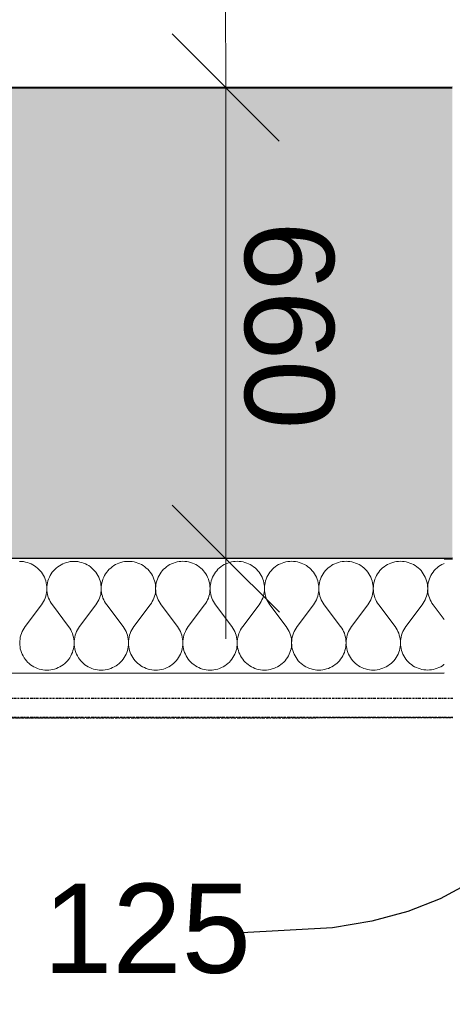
# Model space of a CAD drawing. Header units: millimetres. Extents: x -28017 to 3863, y -4271 to 20239.
# Tile 64 of 105: x -10667 to -10061, y -273 to 1106. Entities that reach past the tile are written whole.
import ezdxf

# ---------------------------------------------------------------- set-up
doc = ezdxf.new("R2010")
doc.units = ezdxf.units.MM
doc.header["$MEASUREMENT"] = 0
doc.linetypes.add('Wipeout_Contour', pattern=[1000, 0, -1000])
doc.linetypes.add('Čerchovaná M', pattern=[4.5, 2.5, -0.85, 0.3, -0.85])
for name, color, linetype in [('5._POHLED ZÁPADNÍ_2_Anotace - SP', 7, 'Continuous'), ('5._POHLED ZÁPADNÍ_2_Konstrukce - nenosné', 7, 'Continuous'), ('5._POHLED ZÁPADNÍ_2_Konstrukce - nosné', 7, 'Continuous'), ('5._POHLED ZÁPADNÍ_2_Kóty - SP', 7, 'Continuous'), ('5._POHLED ZÁPADNÍ_2_Nové_Anotace - SP', 7, 'Continuous'), ('5._POHLED ZÁPADNÍ_2_Nové_Konstrukce - nosné', 7, 'Continuous'), ('5._POHLED ZÁPADNÍ_2_Nové_Výplně – Řezové', 7, 'Continuous'), ('5._POHLED ZÁPADNÍ_2_Výplně – Řezové', 7, 'Continuous')]:
    doc.layers.add(name, color=color, linetype=linetype)
doc.styles.add('GENEROVANÝ_STYL_1', font='txt')
doc.styles.add('GENEROVANÝ_STYL_2', font='txt')

# ---------------------------------------------------------------- blocks, each defined once
blk = doc.blocks.new('*X5', base_point=(-28336.2, -5790.3))
at = {"layer": '5._POHLED ZÁPADNÍ_2_Nové_Výplně – Řezové', "color": 21, "linetype": 'Continuous', "lineweight": 20, "true_color": 0xffaaaa}
for p, q in [((-10664.1, 347.4), (-10666.8, 347.5)), ((-10661.3, 347.1), (-10664.1, 347.4)), ((-10658.7, 346.6), (-10661.3, 347.1)), ((-10656, 345.9), (-10658.7, 346.6)), ((-10653.5, 345.1), (-10656, 345.9)), ((-10650.9, 344), (-10653.5, 345.1)), ((-10603.9, 345.1), (-10606.4, 344.1)), ((-10601.3, 346), (-10603.9, 345.1)), ((-10598.7, 346.6), (-10601.3, 346)), ((-10596, 347.1), (-10598.7, 346.6)), ((-10593.3, 347.4), (-10596, 347.1)), ((-10590.6, 347.5), (-10593.3, 347.4)), ((-10587.9, 347.4), (-10590.6, 347.5)), ((-10585.2, 347.1), (-10587.9, 347.4)), ((-10582.5, 346.6), (-10585.2, 347.1)), ((-10579.8, 346), (-10582.5, 346.6)), ((-10577.3, 345.1), (-10579.8, 346)), ((-10574.7, 344.1), (-10577.3, 345.1)), ((-10527.7, 345.1), (-10530.2, 344.1)), ((-10525.1, 346), (-10527.7, 345.1)), ((-10522.5, 346.7), (-10525.1, 346)), ((-10519.8, 347.1), (-10522.5, 346.7)), ((-10517.1, 347.4), (-10519.8, 347.1)), ((-10514.4, 347.5), (-10517.1, 347.4)), ((-10511.7, 347.4), (-10514.4, 347.5)), ((-10509, 347.1), (-10511.7, 347.4)), ((-10506.3, 346.7), (-10509, 347.1)), ((-10503.7, 346), (-10506.3, 346.7)), ((-10501.1, 345.1), (-10503.7, 346)), ((-10498.6, 344.1), (-10501.1, 345.1)), ((-10451.5, 345.1), (-10454, 344.1)), ((-10448.9, 346), (-10451.5, 345.1)), ((-10446.3, 346.7), (-10448.9, 346)), ((-10443.6, 347.2), (-10446.3, 346.7)), ((-10440.9, 347.5), (-10443.6, 347.2)), ((-10438.2, 347.6), (-10440.9, 347.5)), ((-10435.5, 347.5), (-10438.2, 347.6)), ((-10432.8, 347.2), (-10435.5, 347.5)), ((-10430.1, 346.7), (-10432.8, 347.2)), ((-10427.5, 346), (-10430.1, 346.7)), ((-10424.9, 345.2), (-10427.5, 346)), ((-10422.4, 344.1), (-10424.9, 345.2)), ((-10375.3, 345.2), (-10377.8, 344.1)), ((-10372.7, 346), (-10375.3, 345.2)), ((-10370.1, 346.7), (-10372.7, 346)), ((-10367.4, 347.2), (-10370.1, 346.7)), ((-10364.7, 347.5), (-10367.4, 347.2)), ((-10362, 347.6), (-10364.7, 347.5)), ((-10359.3, 347.5), (-10362, 347.6)), ((-10356.6, 347.2), (-10359.3, 347.5)), ((-10353.9, 346.7), (-10356.6, 347.2)), ((-10351.3, 346), (-10353.9, 346.7)), ((-10348.7, 345.2), (-10351.3, 346)), ((-10346.2, 344.1), (-10348.7, 345.2)), ((-10299.1, 345.2), (-10301.6, 344.1)), ((-10296.6, 346), (-10299.1, 345.2)), ((-10293.9, 346.7), (-10296.6, 346)), ((-10291.2, 347.2), (-10293.9, 346.7)), ((-10288.5, 347.5), (-10291.2, 347.2)), ((-10285.8, 347.6), (-10288.5, 347.5)), ((-10283.1, 347.5), (-10285.8, 347.6)), ((-10280.4, 347.2), (-10283.1, 347.5)), ((-10277.7, 346.7), (-10280.4, 347.2)), ((-10275.1, 346.1), (-10277.7, 346.7)), ((-10272.5, 345.2), (-10275.1, 346.1)), ((-10270, 344.2), (-10272.5, 345.2)), ((-10222.9, 345.2), (-10225.5, 344.2)), ((-10220.4, 346.1), (-10222.9, 345.2)), ((-10217.7, 346.7), (-10220.4, 346.1)), ((-10215.1, 347.2), (-10217.7, 346.7)), ((-10212.3, 347.5), (-10215.1, 347.2)), ((-10209.6, 347.6), (-10212.3, 347.5)), ((-10206.9, 347.5), (-10209.6, 347.6)), ((-10204.2, 347.2), (-10206.9, 347.5)), ((-10201.5, 346.7), (-10204.2, 347.2)), ((-10198.9, 346.1), (-10201.5, 346.7)), ((-10196.3, 345.2), (-10198.9, 346.1)), ((-10193.8, 344.2), (-10196.3, 345.2)), ((-10146.8, 345.2), (-10149.3, 344.2)), ((-10144.2, 346.1), (-10146.8, 345.2)), ((-10141.5, 346.8), (-10144.2, 346.1)), ((-10138.9, 347.3), (-10141.5, 346.8)), ((-10136.2, 347.5), (-10138.9, 347.3)), ((-10133.4, 347.6), (-10136.2, 347.5)), ((-10130.7, 347.5), (-10133.4, 347.6)), ((-10128, 347.3), (-10130.7, 347.5)), ((-10125.3, 346.8), (-10128, 347.3)), ((-10122.7, 346.1), (-10125.3, 346.8)), ((-10120.1, 345.2), (-10122.7, 346.1)), ((-10117.6, 344.2), (-10120.1, 345.2)), ((-10648.5, 342.8), (-10650.9, 344)), ((-10646.2, 341.4), (-10648.5, 342.8)), ((-10643.9, 339.9), (-10646.2, 341.4)), ((-10641.8, 338.2), (-10643.9, 339.9)), ((-10639.8, 336.3), (-10641.8, 338.2)), ((-10638, 334.3), (-10639.8, 336.3)), ((-10636.3, 332.2), (-10638, 334.3)), ((-10634.7, 330), (-10636.3, 332.2)), ((-10621.1, 332.2), (-10622.6, 330)), ((-10619.4, 334.3), (-10621.1, 332.2)), ((-10617.5, 336.3), (-10619.4, 334.3)), ((-10615.5, 338.2), (-10617.5, 336.3)), ((-10613.4, 339.9), (-10615.5, 338.2)), ((-10611.2, 341.4), (-10613.4, 339.9)), ((-10608.8, 342.8), (-10611.2, 341.4)), ((-10606.4, 344.1), (-10608.8, 342.8)), ((-10572.3, 342.8), (-10574.7, 344.1)), ((-10570, 341.5), (-10572.3, 342.8)), ((-10567.7, 339.9), (-10570, 341.5)), ((-10565.6, 338.2), (-10567.7, 339.9)), ((-10563.6, 336.3), (-10565.6, 338.2)), ((-10561.8, 334.4), (-10563.6, 336.3)), ((-10560.1, 332.2), (-10561.8, 334.4)), ((-10558.5, 330), (-10560.1, 332.2)), ((-10544.9, 332.2), (-10546.4, 330)), ((-10543.2, 334.4), (-10544.9, 332.2)), ((-10541.3, 336.4), (-10543.2, 334.4)), ((-10539.3, 338.2), (-10541.3, 336.4)), ((-10537.2, 339.9), (-10539.3, 338.2)), ((-10535, 341.5), (-10537.2, 339.9)), ((-10532.7, 342.9), (-10535, 341.5)), ((-10530.2, 344.1), (-10532.7, 342.9)), ((-10496.1, 342.9), (-10498.6, 344.1)), ((-10493.8, 341.5), (-10496.1, 342.9)), ((-10491.5, 339.9), (-10493.8, 341.5)), ((-10489.4, 338.2), (-10491.5, 339.9)), ((-10487.4, 336.4), (-10489.4, 338.2)), ((-10485.6, 334.4), (-10487.4, 336.4)), ((-10483.9, 332.3), (-10485.6, 334.4)), ((-10482.3, 330), (-10483.9, 332.3)), ((-10468.7, 332.3), (-10470.2, 330)), ((-10467, 334.4), (-10468.7, 332.3)), ((-10465.1, 336.4), (-10467, 334.4)), ((-10463.2, 338.2), (-10465.1, 336.4)), ((-10461, 339.9), (-10463.2, 338.2)), ((-10458.8, 341.5), (-10461, 339.9)), ((-10456.5, 342.9), (-10458.8, 341.5)), ((-10454, 344.1), (-10456.5, 342.9)), ((-10419.9, 342.9), (-10422.4, 344.1)), ((-10417.6, 341.5), (-10419.9, 342.9)), ((-10415.4, 340), (-10417.6, 341.5)), ((-10413.2, 338.2), (-10415.4, 340)), ((-10411.2, 336.4), (-10413.2, 338.2)), ((-10409.4, 334.4), (-10411.2, 336.4)), ((-10407.7, 332.3), (-10409.4, 334.4)), ((-10406.1, 330), (-10407.7, 332.3)), ((-10392.5, 332.3), (-10394.1, 330.1)), ((-10390.8, 334.4), (-10392.5, 332.3)), ((-10389, 336.4), (-10390.8, 334.4)), ((-10387, 338.3), (-10389, 336.4)), ((-10384.8, 340), (-10387, 338.3)), ((-10382.6, 341.5), (-10384.8, 340)), ((-10380.3, 342.9), (-10382.6, 341.5)), ((-10377.8, 344.1), (-10380.3, 342.9)), ((-10343.7, 342.9), (-10346.2, 344.1)), ((-10341.4, 341.5), (-10343.7, 342.9)), ((-10339.2, 340), (-10341.4, 341.5)), ((-10337, 338.3), (-10339.2, 340)), ((-10335.1, 336.4), (-10337, 338.3)), ((-10333.2, 334.4), (-10335.1, 336.4)), ((-10331.5, 332.3), (-10333.2, 334.4)), ((-10329.9, 330.1), (-10331.5, 332.3)), ((-10316.3, 332.3), (-10317.9, 330.1)), ((-10314.6, 334.4), (-10316.3, 332.3)), ((-10312.8, 336.4), (-10314.6, 334.4)), ((-10310.8, 338.3), (-10312.8, 336.4)), ((-10308.7, 340), (-10310.8, 338.3)), ((-10306.4, 341.5), (-10308.7, 340)), ((-10304.1, 342.9), (-10306.4, 341.5)), ((-10301.6, 344.1), (-10304.1, 342.9)), ((-10267.6, 342.9), (-10270, 344.2)), ((-10265.2, 341.6), (-10267.6, 342.9)), ((-10263, 340), (-10265.2, 341.6)), ((-10260.9, 338.3), (-10263, 340)), ((-10258.9, 336.4), (-10260.9, 338.3)), ((-10257, 334.4), (-10258.9, 336.4)), ((-10255.3, 332.3), (-10257, 334.4)), ((-10253.8, 330.1), (-10255.3, 332.3)), ((-10240.1, 332.3), (-10241.7, 330.1)), ((-10238.4, 334.5), (-10240.1, 332.3)), ((-10236.6, 336.4), (-10238.4, 334.5)), ((-10234.6, 338.3), (-10236.6, 336.4)), ((-10232.5, 340), (-10234.6, 338.3)), ((-10230.2, 341.6), (-10232.5, 340)), ((-10227.9, 342.9), (-10230.2, 341.6)), ((-10225.5, 344.2), (-10227.9, 342.9)), ((-10191.4, 343), (-10193.8, 344.2)), ((-10189, 341.6), (-10191.4, 343)), ((-10186.8, 340), (-10189, 341.6)), ((-10184.7, 338.3), (-10186.8, 340)), ((-10182.7, 336.5), (-10184.7, 338.3)), ((-10180.8, 334.5), (-10182.7, 336.5)), ((-10179.1, 332.4), (-10180.8, 334.5)), ((-10177.6, 330.1), (-10179.1, 332.4)), ((-10163.9, 332.4), (-10165.5, 330.1)), ((-10162.2, 334.5), (-10163.9, 332.4)), ((-10160.4, 336.5), (-10162.2, 334.5)), ((-10158.4, 338.3), (-10160.4, 336.5)), ((-10156.3, 340), (-10158.4, 338.3)), ((-10154, 341.6), (-10156.3, 340)), ((-10151.7, 343), (-10154, 341.6)), ((-10149.3, 344.2), (-10151.7, 343)), ((-10115.2, 343), (-10117.6, 344.2)), ((-10112.8, 341.6), (-10115.2, 343)), ((-10110.6, 340), (-10112.8, 341.6)), ((-10108.5, 338.3), (-10110.6, 340)), ((-10106.5, 336.5), (-10108.5, 338.3)), ((-10104.6, 334.5), (-10106.5, 336.5)), ((-10102.9, 332.4), (-10104.6, 334.5)), ((-10101.4, 330.1), (-10102.9, 332.4)), ((-10087.7, 332.4), (-10089.3, 330.1)), ((-10086, 334.5), (-10087.7, 332.4)), ((-10084.2, 336.5), (-10086, 334.5)), ((-10082.2, 338.3), (-10084.2, 336.5)), ((-10080.1, 340.1), (-10082.2, 338.3)), ((-10077.8, 341.6), (-10080.1, 340.1)), ((-10075.5, 343), (-10077.8, 341.6)), ((-10073.1, 344.2), (-10075.5, 343)), ((-10072.4, 344.5), (-10073.1, 344.2)), ((-10633.3, 327.6), (-10634.7, 330)), ((-10632.1, 325.2), (-10633.3, 327.6)), ((-10631.1, 322.7), (-10632.1, 325.2)), ((-10630.2, 320.1), (-10631.1, 322.7)), ((-10629.5, 317.5), (-10630.2, 320.1)), ((-10629, 314.8), (-10629.5, 317.5)), ((-10627.8, 317.5), (-10628.3, 314.8)), ((-10627.1, 320.1), (-10627.8, 317.5)), ((-10626.3, 322.7), (-10627.1, 320.1)), ((-10625.2, 325.2), (-10626.3, 322.7)), ((-10624, 327.6), (-10625.2, 325.2)), ((-10622.6, 330), (-10624, 327.6)), ((-10557.1, 327.7), (-10558.5, 330)), ((-10555.9, 325.2), (-10557.1, 327.7)), ((-10554.9, 322.7), (-10555.9, 325.2)), ((-10554, 320.1), (-10554.9, 322.7)), ((-10553.3, 317.5), (-10554, 320.1)), ((-10552.9, 314.8), (-10553.3, 317.5)), ((-10551.6, 317.5), (-10552.1, 314.8)), ((-10550.9, 320.1), (-10551.6, 317.5)), ((-10550.1, 322.7), (-10550.9, 320.1)), ((-10549, 325.2), (-10550.1, 322.7)), ((-10547.8, 327.7), (-10549, 325.2)), ((-10546.4, 330), (-10547.8, 327.7)), ((-10480.9, 327.7), (-10482.3, 330)), ((-10479.7, 325.3), (-10480.9, 327.7)), ((-10478.7, 322.7), (-10479.7, 325.3)), ((-10477.8, 320.2), (-10478.7, 322.7)), ((-10477.2, 317.5), (-10477.8, 320.2)), ((-10476.7, 314.8), (-10477.2, 317.5)), ((-10475.4, 317.5), (-10475.9, 314.8)), ((-10474.7, 320.2), (-10475.4, 317.5)), ((-10473.9, 322.7), (-10474.7, 320.2)), ((-10472.9, 325.3), (-10473.9, 322.7)), ((-10471.6, 327.7), (-10472.9, 325.3)), ((-10470.2, 330), (-10471.6, 327.7)), ((-10404.7, 327.7), (-10406.1, 330)), ((-10403.5, 325.3), (-10404.7, 327.7)), ((-10402.5, 322.8), (-10403.5, 325.3)), ((-10401.6, 320.2), (-10402.5, 322.8)), ((-10401, 317.5), (-10401.6, 320.2)), ((-10400.5, 314.9), (-10401, 317.5)), ((-10399.2, 317.5), (-10399.7, 314.9)), ((-10398.6, 320.2), (-10399.2, 317.5)), ((-10397.7, 322.8), (-10398.6, 320.2)), ((-10396.7, 325.3), (-10397.7, 322.8)), ((-10395.4, 327.7), (-10396.7, 325.3)), ((-10394.1, 330.1), (-10395.4, 327.7)), ((-10328.6, 327.7), (-10329.9, 330.1)), ((-10327.3, 325.3), (-10328.6, 327.7)), ((-10326.3, 322.8), (-10327.3, 325.3)), ((-10325.4, 320.2), (-10326.3, 322.8)), ((-10324.8, 317.6), (-10325.4, 320.2)), ((-10324.3, 314.9), (-10324.8, 317.6)), ((-10323, 317.6), (-10323.5, 314.9)), ((-10322.4, 320.2), (-10323, 317.6)), ((-10321.5, 322.8), (-10322.4, 320.2)), ((-10320.5, 325.3), (-10321.5, 322.8)), ((-10319.3, 327.7), (-10320.5, 325.3)), ((-10317.9, 330.1), (-10319.3, 327.7)), ((-10252.4, 327.8), (-10253.8, 330.1)), ((-10251.2, 325.3), (-10252.4, 327.8)), ((-10250.1, 322.8), (-10251.2, 325.3)), ((-10249.3, 320.2), (-10250.1, 322.8)), ((-10248.6, 317.6), (-10249.3, 320.2)), ((-10248.1, 314.9), (-10248.6, 317.6)), ((-10246.8, 317.6), (-10247.3, 314.9)), ((-10246.2, 320.2), (-10246.8, 317.6)), ((-10245.3, 322.8), (-10246.2, 320.2)), ((-10244.3, 325.3), (-10245.3, 322.8)), ((-10243.1, 327.8), (-10244.3, 325.3)), ((-10241.7, 330.1), (-10243.1, 327.8)), ((-10176.2, 327.8), (-10177.6, 330.1)), ((-10175, 325.3), (-10176.2, 327.8)), ((-10173.9, 322.8), (-10175, 325.3)), ((-10173.1, 320.2), (-10173.9, 322.8)), ((-10172.4, 317.6), (-10173.1, 320.2)), ((-10171.9, 314.9), (-10172.4, 317.6)), ((-10170.7, 317.6), (-10171.1, 314.9)), ((-10170, 320.2), (-10170.7, 317.6)), ((-10169.1, 322.8), (-10170, 320.2)), ((-10168.1, 325.3), (-10169.1, 322.8)), ((-10166.9, 327.8), (-10168.1, 325.3)), ((-10165.5, 330.1), (-10166.9, 327.8)), ((-10100, 327.8), (-10101.4, 330.1)), ((-10098.8, 325.4), (-10100, 327.8)), ((-10097.7, 322.9), (-10098.8, 325.4)), ((-10096.9, 320.3), (-10097.7, 322.9)), ((-10096.2, 317.6), (-10096.9, 320.3)), ((-10095.7, 315), (-10096.2, 317.6)), ((-10094.5, 317.6), (-10094.9, 315)), ((-10093.8, 320.3), (-10094.5, 317.6)), ((-10092.9, 322.9), (-10093.8, 320.3)), ((-10091.9, 325.4), (-10092.9, 322.9)), ((-10090.7, 327.8), (-10091.9, 325.4)), ((-10089.3, 330.1), (-10090.7, 327.8)), ((-10629.5, 301.3), (-10629.1, 304)), ((-10629.1, 304), (-10628.8, 306.7)), ((-10628.8, 312.1), (-10629, 314.8)), ((-10628.7, 309.4), (-10628.8, 312.1)), ((-10628.8, 306.7), (-10628.7, 309.4)), ((-10628.6, 312.1), (-10628.7, 309.4)), ((-10628.7, 309.4), (-10628.6, 306.7)), ((-10628.3, 314.8), (-10628.6, 312.1)), ((-10628.6, 306.7), (-10628.3, 304)), ((-10628.3, 304), (-10627.8, 301.3)), ((-10553.3, 301.3), (-10552.9, 304)), ((-10552.6, 312.1), (-10552.9, 314.8)), ((-10552.9, 304), (-10552.6, 306.7)), ((-10552.5, 309.4), (-10552.6, 312.1)), ((-10552.6, 306.7), (-10552.5, 309.4)), ((-10552.4, 312.1), (-10552.5, 309.4)), ((-10552.5, 309.4), (-10552.4, 306.7)), ((-10552.1, 314.8), (-10552.4, 312.1)), ((-10552.4, 306.7), (-10552.1, 304)), ((-10552.1, 304), (-10551.6, 301.3)), ((-10477.2, 301.3), (-10476.7, 304)), ((-10476.4, 312.1), (-10476.7, 314.8)), ((-10476.7, 304), (-10476.4, 306.7)), ((-10476.3, 309.4), (-10476.4, 312.1)), ((-10476.4, 306.7), (-10476.3, 309.4)), ((-10476.2, 312.1), (-10476.3, 309.4)), ((-10476.3, 309.4), (-10476.2, 306.7)), ((-10475.9, 314.8), (-10476.2, 312.1)), ((-10476.2, 306.7), (-10475.9, 304)), ((-10475.9, 304), (-10475.4, 301.3)), ((-10401, 301.3), (-10400.5, 304)), ((-10400.2, 312.2), (-10400.5, 314.9)), ((-10400.5, 304), (-10400.2, 306.7)), ((-10400.1, 309.4), (-10400.2, 312.2)), ((-10400.2, 306.7), (-10400.1, 309.4)), ((-10400, 312.2), (-10400.1, 309.4)), ((-10400.1, 309.4), (-10400, 306.7)), ((-10399.7, 314.9), (-10400, 312.2)), ((-10400, 306.7), (-10399.7, 304)), ((-10399.7, 304), (-10399.2, 301.3)), ((-10324.8, 301.4), (-10324.3, 304)), ((-10324, 312.2), (-10324.3, 314.9)), ((-10324.3, 304), (-10324, 306.7)), ((-10323.9, 309.5), (-10324, 312.2)), ((-10324, 306.7), (-10323.9, 309.5)), ((-10323.8, 312.2), (-10323.9, 309.5)), ((-10323.9, 309.5), (-10323.8, 306.7)), ((-10323.5, 314.9), (-10323.8, 312.2)), ((-10323.8, 306.7), (-10323.5, 304)), ((-10323.5, 304), (-10323, 301.4)), ((-10248.6, 301.4), (-10248.1, 304.1)), ((-10247.8, 312.2), (-10248.1, 314.9)), ((-10248.1, 304.1), (-10247.8, 306.8)), ((-10247.7, 309.5), (-10247.8, 312.2)), ((-10247.8, 306.8), (-10247.7, 309.5)), ((-10247.6, 312.2), (-10247.7, 309.5)), ((-10247.7, 309.5), (-10247.6, 306.8)), ((-10247.3, 314.9), (-10247.6, 312.2)), ((-10247.6, 306.8), (-10247.3, 304.1)), ((-10247.3, 304.1), (-10246.8, 301.4)), ((-10172.4, 301.4), (-10171.9, 304.1)), ((-10171.6, 312.2), (-10171.9, 314.9)), ((-10171.9, 304.1), (-10171.6, 306.8)), ((-10171.5, 309.5), (-10171.6, 312.2)), ((-10171.6, 306.8), (-10171.5, 309.5)), ((-10171.4, 312.2), (-10171.5, 309.5)), ((-10171.5, 309.5), (-10171.4, 306.8)), ((-10171.1, 314.9), (-10171.4, 312.2)), ((-10171.4, 306.8), (-10171.1, 304.1)), ((-10171.1, 304.1), (-10170.6, 301.4)), ((-10096.2, 301.4), (-10095.7, 304.1)), ((-10095.4, 312.3), (-10095.7, 315)), ((-10095.7, 304.1), (-10095.4, 306.8)), ((-10095.3, 309.5), (-10095.4, 312.3)), ((-10095.4, 306.8), (-10095.3, 309.5)), ((-10095.2, 312.3), (-10095.3, 309.5)), ((-10095.3, 309.5), (-10095.2, 306.8)), ((-10094.9, 315), (-10095.2, 312.3)), ((-10095.2, 306.8), (-10094.9, 304.1)), ((-10094.9, 304.1), (-10094.5, 301.4)), ((-10634.7, 288.8), (-10633.3, 291.1)), ((-10633.3, 291.1), (-10632.1, 293.5)), ((-10632.1, 293.5), (-10631.1, 296.1)), ((-10631.1, 296.1), (-10630.2, 298.6)), ((-10630.2, 298.6), (-10629.5, 301.3)), ((-10627.8, 301.3), (-10627.1, 298.6)), ((-10627.1, 298.6), (-10626.2, 296.1)), ((-10626.2, 296.1), (-10625.2, 293.5)), ((-10625.2, 293.5), (-10624, 291.1)), ((-10624, 291.1), (-10622.6, 288.8)), ((-10558.5, 288.8), (-10557.1, 291.1)), ((-10557.1, 291.1), (-10555.9, 293.6)), ((-10555.9, 293.6), (-10554.9, 296.1)), ((-10554.9, 296.1), (-10554, 298.7)), ((-10554, 298.7), (-10553.3, 301.3)), ((-10551.6, 301.3), (-10550.9, 298.7)), ((-10550.9, 298.7), (-10550.1, 296.1)), ((-10550.1, 296.1), (-10549, 293.6)), ((-10549, 293.6), (-10547.8, 291.1)), ((-10547.8, 291.1), (-10546.4, 288.8)), ((-10482.3, 288.8), (-10481, 291.2)), ((-10481, 291.2), (-10479.7, 293.6)), ((-10479.7, 293.6), (-10478.7, 296.1)), ((-10478.7, 296.1), (-10477.8, 298.7)), ((-10477.8, 298.7), (-10477.2, 301.3)), ((-10475.4, 301.3), (-10474.7, 298.7)), ((-10474.7, 298.7), (-10473.9, 296.1)), ((-10473.9, 296.1), (-10472.8, 293.6)), ((-10472.8, 293.6), (-10471.6, 291.2)), ((-10471.6, 291.2), (-10470.2, 288.8)), ((-10406.2, 288.8), (-10404.8, 291.2)), ((-10404.8, 291.2), (-10403.5, 293.6)), ((-10403.5, 293.6), (-10402.5, 296.1)), ((-10402.5, 296.1), (-10401.6, 298.7)), ((-10401.6, 298.7), (-10401, 301.3)), ((-10399.2, 301.3), (-10398.5, 298.7)), ((-10398.5, 298.7), (-10397.7, 296.1)), ((-10397.7, 296.1), (-10396.6, 293.6)), ((-10396.6, 293.6), (-10395.4, 291.2)), ((-10395.4, 291.2), (-10394, 288.8)), ((-10330, 288.9), (-10328.6, 291.2)), ((-10328.6, 291.2), (-10327.4, 293.6)), ((-10327.4, 293.6), (-10326.3, 296.1)), ((-10326.3, 296.1), (-10325.4, 298.7)), ((-10325.4, 298.7), (-10324.8, 301.4)), ((-10323, 301.4), (-10322.3, 298.7)), ((-10322.3, 298.7), (-10321.5, 296.1)), ((-10321.5, 296.1), (-10320.4, 293.6)), ((-10320.4, 293.6), (-10319.2, 291.2)), ((-10319.2, 291.2), (-10317.8, 288.9)), ((-10253.8, 288.9), (-10252.4, 291.2)), ((-10252.4, 291.2), (-10251.2, 293.7)), ((-10251.2, 293.7), (-10250.1, 296.2)), ((-10250.1, 296.2), (-10249.3, 298.8)), ((-10249.3, 298.8), (-10248.6, 301.4)), ((-10246.8, 301.4), (-10246.2, 298.8)), ((-10246.2, 298.8), (-10245.3, 296.2)), ((-10245.3, 296.2), (-10244.3, 293.7)), ((-10244.3, 293.7), (-10243, 291.2)), ((-10243, 291.2), (-10241.6, 288.9)), ((-10177.6, 288.9), (-10176.2, 291.2)), ((-10176.2, 291.2), (-10175, 293.7)), ((-10175, 293.7), (-10173.9, 296.2)), ((-10173.9, 296.2), (-10173.1, 298.8)), ((-10173.1, 298.8), (-10172.4, 301.4)), ((-10170.6, 301.4), (-10170, 298.8)), ((-10170, 298.8), (-10169.1, 296.2)), ((-10169.1, 296.2), (-10168.1, 293.7)), ((-10168.1, 293.7), (-10166.8, 291.3)), ((-10166.8, 291.3), (-10165.4, 288.9)), ((-10101.4, 288.9), (-10100, 291.3)), ((-10100, 291.3), (-10098.8, 293.7)), ((-10098.8, 293.7), (-10097.7, 296.2)), ((-10097.7, 296.2), (-10096.9, 298.8)), ((-10096.9, 298.8), (-10096.2, 301.4)), ((-10094.5, 301.4), (-10093.8, 298.8)), ((-10093.8, 298.8), (-10092.9, 296.2)), ((-10092.9, 296.2), (-10091.9, 293.7)), ((-10091.9, 293.7), (-10090.6, 291.3)), ((-10090.6, 291.3), (-10089.3, 288.9)), ((-10659.1, 256.1), (-10636.3, 286.5)), ((-10636.3, 286.5), (-10634.7, 288.8)), ((-10622.6, 288.8), (-10621, 286.5)), ((-10598.2, 256.1), (-10621, 286.5)), ((-10582.9, 256.1), (-10560.1, 286.6)), ((-10560.1, 286.6), (-10558.5, 288.8)), ((-10546.4, 288.8), (-10544.8, 286.6)), ((-10522, 256.1), (-10544.8, 286.6)), ((-10506.7, 256.1), (-10483.9, 286.6)), ((-10483.9, 286.6), (-10482.3, 288.8)), ((-10470.2, 288.8), (-10468.7, 286.6)), ((-10445.8, 256.1), (-10468.7, 286.6)), ((-10430.6, 256.1), (-10407.7, 286.6)), ((-10407.7, 286.6), (-10406.2, 288.8)), ((-10394, 288.8), (-10392.5, 286.6)), ((-10369.6, 256.1), (-10392.5, 286.6)), ((-10354.4, 256.1), (-10331.5, 286.6)), ((-10331.5, 286.6), (-10330, 288.9)), ((-10317.8, 288.9), (-10316.3, 286.6)), ((-10293.4, 256.2), (-10316.3, 286.6)), ((-10278.2, 256.2), (-10255.3, 286.7)), ((-10255.3, 286.7), (-10253.8, 288.9)), ((-10241.6, 288.9), (-10240.1, 286.7)), ((-10217.2, 256.2), (-10240.1, 286.7)), ((-10202, 256.2), (-10179.1, 286.7)), ((-10179.1, 286.7), (-10177.6, 288.9)), ((-10165.4, 288.9), (-10163.9, 286.7)), ((-10141, 256.2), (-10163.9, 286.7)), ((-10125.8, 256.2), (-10102.9, 286.7)), ((-10102.9, 286.7), (-10101.4, 288.9)), ((-10089.3, 288.9), (-10087.7, 286.7)), ((-10072.4, 266.3), (-10087.7, 286.7)), ((-10663.3, 249.1), (-10664.3, 246.5)), ((-10662.1, 251.5), (-10663.3, 249.1)), ((-10660.7, 253.8), (-10662.1, 251.5)), ((-10659.1, 256.1), (-10660.7, 253.8)), ((-10596.6, 253.8), (-10598.2, 256.1)), ((-10595.2, 251.5), (-10596.6, 253.8)), ((-10594, 249.1), (-10595.2, 251.5)), ((-10593, 246.6), (-10594, 249.1)), ((-10587.1, 249.1), (-10588.1, 246.6)), ((-10585.9, 251.5), (-10587.1, 249.1)), ((-10584.5, 253.8), (-10585.9, 251.5)), ((-10582.9, 256.1), (-10584.5, 253.8)), ((-10520.4, 253.9), (-10522, 256.1)), ((-10519, 251.5), (-10520.4, 253.9)), ((-10517.8, 249.1), (-10519, 251.5)), ((-10516.8, 246.6), (-10517.8, 249.1)), ((-10510.9, 249.1), (-10511.9, 246.6)), ((-10509.7, 251.5), (-10510.9, 249.1)), ((-10508.3, 253.9), (-10509.7, 251.5)), ((-10506.7, 256.1), (-10508.3, 253.9)), ((-10444.2, 253.9), (-10445.8, 256.1)), ((-10442.8, 251.5), (-10444.2, 253.9)), ((-10441.6, 249.1), (-10442.8, 251.5)), ((-10440.6, 246.6), (-10441.6, 249.1)), ((-10434.7, 249.1), (-10435.8, 246.6)), ((-10433.5, 251.6), (-10434.7, 249.1)), ((-10432.1, 253.9), (-10433.5, 251.6)), ((-10430.6, 256.1), (-10432.1, 253.9)), ((-10368, 253.9), (-10369.6, 256.1)), ((-10366.7, 251.6), (-10368, 253.9)), ((-10365.4, 249.1), (-10366.7, 251.6)), ((-10364.4, 246.6), (-10365.4, 249.1)), ((-10358.5, 249.1), (-10359.6, 246.6)), ((-10357.3, 251.6), (-10358.5, 249.1)), ((-10355.9, 253.9), (-10357.3, 251.6)), ((-10354.4, 256.1), (-10355.9, 253.9)), ((-10291.9, 253.9), (-10293.4, 256.2)), ((-10290.5, 251.6), (-10291.9, 253.9)), ((-10289.2, 249.2), (-10290.5, 251.6)), ((-10288.2, 246.7), (-10289.2, 249.2)), ((-10282.3, 249.2), (-10283.4, 246.7)), ((-10281.1, 251.6), (-10282.3, 249.2)), ((-10279.7, 253.9), (-10281.1, 251.6)), ((-10278.2, 256.2), (-10279.7, 253.9)), ((-10215.7, 254), (-10217.2, 256.2)), ((-10214.3, 251.6), (-10215.7, 254)), ((-10213.1, 249.2), (-10214.3, 251.6)), ((-10212, 246.7), (-10213.1, 249.2)), ((-10206.1, 249.2), (-10207.2, 246.7)), ((-10204.9, 251.6), (-10206.1, 249.2)), ((-10203.5, 254), (-10204.9, 251.6)), ((-10202, 256.2), (-10203.5, 254)), ((-10139.5, 254), (-10141, 256.2)), ((-10138.1, 251.6), (-10139.5, 254)), ((-10136.9, 249.2), (-10138.1, 251.6)), ((-10135.8, 246.7), (-10136.9, 249.2)), ((-10130, 249.2), (-10131, 246.7)), ((-10128.7, 251.6), (-10130, 249.2)), ((-10127.3, 254), (-10128.7, 251.6)), ((-10125.8, 256.2), (-10127.3, 254)), ((-10666.6, 235.9), (-10666.7, 233.2)), ((-10666.3, 238.6), (-10666.6, 235.9)), ((-10665.9, 241.3), (-10666.3, 238.6)), ((-10665.2, 244), (-10665.9, 241.3)), ((-10664.3, 246.5), (-10665.2, 244)), ((-10592.1, 244), (-10593, 246.6)), ((-10591.4, 241.3), (-10592.1, 244)), ((-10590.9, 238.7), (-10591.4, 241.3)), ((-10590.6, 236), (-10590.9, 238.7)), ((-10590.5, 233.2), (-10590.6, 236)), ((-10590.4, 236), (-10590.5, 233.2)), ((-10590.2, 238.7), (-10590.4, 236)), ((-10589.7, 241.3), (-10590.2, 238.7)), ((-10589, 244), (-10589.7, 241.3)), ((-10588.1, 246.6), (-10589, 244)), ((-10515.9, 244), (-10516.8, 246.6)), ((-10515.2, 241.4), (-10515.9, 244)), ((-10514.7, 238.7), (-10515.2, 241.4)), ((-10514.5, 236), (-10514.7, 238.7)), ((-10514.4, 233.3), (-10514.5, 236)), ((-10514.3, 236), (-10514.4, 233.3)), ((-10514, 238.7), (-10514.3, 236)), ((-10513.5, 241.4), (-10514, 238.7)), ((-10512.8, 244), (-10513.5, 241.4)), ((-10511.9, 246.6), (-10512.8, 244)), ((-10439.7, 244), (-10440.6, 246.6)), ((-10439, 241.4), (-10439.7, 244)), ((-10438.6, 238.7), (-10439, 241.4)), ((-10438.3, 236), (-10438.6, 238.7)), ((-10438.2, 233.3), (-10438.3, 236)), ((-10438.1, 236), (-10438.2, 233.3)), ((-10437.8, 238.7), (-10438.1, 236)), ((-10437.3, 241.4), (-10437.8, 238.7)), ((-10436.6, 244), (-10437.3, 241.4)), ((-10435.8, 246.6), (-10436.6, 244)), ((-10363.5, 244), (-10364.4, 246.6)), ((-10362.9, 241.4), (-10363.5, 244)), ((-10362.4, 238.7), (-10362.9, 241.4)), ((-10362.1, 236), (-10362.4, 238.7)), ((-10362, 233.3), (-10362.1, 236)), ((-10361.9, 236), (-10362, 233.3)), ((-10361.6, 238.7), (-10361.9, 236)), ((-10361.1, 241.4), (-10361.6, 238.7)), ((-10360.4, 244), (-10361.1, 241.4)), ((-10359.6, 246.6), (-10360.4, 244)), ((-10287.3, 244.1), (-10288.2, 246.7)), ((-10286.7, 241.4), (-10287.3, 244.1)), ((-10286.2, 238.8), (-10286.7, 241.4)), ((-10285.9, 236.1), (-10286.2, 238.8)), ((-10285.8, 233.3), (-10285.9, 236.1)), ((-10285.7, 236.1), (-10285.8, 233.3)), ((-10285.4, 238.8), (-10285.7, 236.1)), ((-10284.9, 241.4), (-10285.4, 238.8)), ((-10284.2, 244.1), (-10284.9, 241.4)), ((-10283.4, 246.7), (-10284.2, 244.1)), ((-10211.1, 244.1), (-10212, 246.7)), ((-10210.5, 241.5), (-10211.1, 244.1)), ((-10210, 238.8), (-10210.5, 241.5)), ((-10209.7, 236.1), (-10210, 238.8)), ((-10209.6, 233.4), (-10209.7, 236.1)), ((-10209.5, 236.1), (-10209.6, 233.4)), ((-10209.2, 238.8), (-10209.5, 236.1)), ((-10208.7, 241.5), (-10209.2, 238.8)), ((-10208, 244.1), (-10208.7, 241.5)), ((-10207.2, 246.7), (-10208, 244.1)), ((-10135, 244.1), (-10135.8, 246.7)), ((-10134.3, 241.5), (-10135, 244.1)), ((-10133.8, 238.8), (-10134.3, 241.5)), ((-10133.5, 236.1), (-10133.8, 238.8)), ((-10133.4, 233.4), (-10133.5, 236.1)), ((-10133.3, 236.1), (-10133.4, 233.4)), ((-10133, 238.8), (-10133.3, 236.1)), ((-10132.5, 241.5), (-10133, 238.8)), ((-10131.9, 244.1), (-10132.5, 241.5)), ((-10131, 246.7), (-10131.9, 244.1)), ((-10666.7, 233.2), (-10666.6, 230.5)), ((-10666.6, 230.5), (-10666.3, 227.8)), ((-10666.3, 227.8), (-10665.9, 225.1)), ((-10665.9, 225.1), (-10665.2, 222.5)), ((-10665.2, 222.5), (-10664.3, 219.9)), ((-10592.9, 219.9), (-10592.1, 222.5)), ((-10592.1, 222.5), (-10591.4, 225.1)), ((-10591.4, 225.1), (-10590.9, 227.8)), ((-10590.9, 227.8), (-10590.6, 230.5)), ((-10590.6, 230.5), (-10590.5, 233.2)), ((-10590.5, 233.2), (-10590.4, 230.5)), ((-10590.4, 230.5), (-10590.2, 227.8)), ((-10590.2, 227.8), (-10589.7, 225.1)), ((-10589.7, 225.1), (-10589, 222.5)), ((-10589, 222.5), (-10588.1, 219.9)), ((-10516.7, 219.9), (-10515.9, 222.5)), ((-10515.9, 222.5), (-10515.2, 225.2)), ((-10515.2, 225.2), (-10514.7, 227.8)), ((-10514.7, 227.8), (-10514.4, 230.5)), ((-10514.4, 233.3), (-10514.3, 230.5)), ((-10514.4, 230.5), (-10514.4, 233.3)), ((-10514.3, 230.5), (-10514, 227.8)), ((-10514, 227.8), (-10513.5, 225.2)), ((-10513.5, 225.2), (-10512.8, 222.5)), ((-10512.8, 222.5), (-10512, 219.9)), ((-10440.6, 220), (-10439.7, 222.6)), ((-10439.7, 222.6), (-10439, 225.2)), ((-10439, 225.2), (-10438.5, 227.9)), ((-10438.5, 227.9), (-10438.3, 230.6)), ((-10438.3, 230.6), (-10438.2, 233.3)), ((-10438.2, 233.3), (-10438.1, 230.6)), ((-10438.1, 230.6), (-10437.8, 227.9)), ((-10437.8, 227.9), (-10437.3, 225.2)), ((-10437.3, 225.2), (-10436.6, 222.6)), ((-10436.6, 222.6), (-10435.8, 220)), ((-10364.4, 220), (-10363.5, 222.6)), ((-10363.5, 222.6), (-10362.8, 225.2)), ((-10362.8, 225.2), (-10362.4, 227.9)), ((-10362.4, 227.9), (-10362.1, 230.6)), ((-10362.1, 230.6), (-10362, 233.3)), ((-10362, 233.3), (-10361.9, 230.6)), ((-10361.9, 230.6), (-10361.6, 227.9)), ((-10361.6, 227.9), (-10361.1, 225.2)), ((-10361.1, 225.2), (-10360.4, 222.6)), ((-10360.4, 222.6), (-10359.6, 220)), ((-10288.2, 220), (-10287.3, 222.6)), ((-10287.3, 222.6), (-10286.6, 225.2)), ((-10286.6, 225.2), (-10286.2, 227.9)), ((-10286.2, 227.9), (-10285.9, 230.6)), ((-10285.9, 230.6), (-10285.8, 233.3)), ((-10285.8, 233.3), (-10285.7, 230.6)), ((-10285.7, 230.6), (-10285.4, 227.9)), ((-10285.4, 227.9), (-10284.9, 225.2)), ((-10284.9, 225.2), (-10284.2, 222.6)), ((-10284.2, 222.6), (-10283.4, 220)), ((-10212, 220), (-10211.1, 222.6)), ((-10211.1, 222.6), (-10210.5, 225.3)), ((-10210.5, 225.3), (-10210, 227.9)), ((-10210, 227.9), (-10209.7, 230.6)), ((-10209.7, 230.6), (-10209.6, 233.4)), ((-10209.6, 233.4), (-10209.5, 230.6)), ((-10209.5, 230.6), (-10209.2, 227.9)), ((-10209.2, 227.9), (-10208.7, 225.3)), ((-10208.7, 225.3), (-10208.1, 222.6)), ((-10208.1, 222.6), (-10207.2, 220)), ((-10135.8, 220.1), (-10134.9, 222.6)), ((-10134.9, 222.6), (-10134.3, 225.3)), ((-10134.3, 225.3), (-10133.8, 228)), ((-10133.8, 228), (-10133.5, 230.7)), ((-10133.5, 230.7), (-10133.4, 233.4)), ((-10133.4, 233.4), (-10133.3, 230.7)), ((-10133.3, 230.7), (-10133, 228)), ((-10133, 228), (-10132.5, 225.3)), ((-10132.5, 225.3), (-10131.9, 222.6)), ((-10131.9, 222.6), (-10131, 220.1)), ((-10664.3, 219.9), (-10663.3, 217.4)), ((-10663.3, 217.4), (-10662.1, 215)), ((-10662.1, 215), (-10660.7, 212.6)), ((-10660.7, 212.6), (-10659.1, 210.4)), ((-10659.1, 210.4), (-10657.4, 208.3)), ((-10657.4, 208.3), (-10655.6, 206.3)), ((-10601.7, 206.3), (-10599.8, 208.3)), ((-10599.8, 208.3), (-10598.1, 210.4)), ((-10598.1, 210.4), (-10596.6, 212.6)), ((-10596.6, 212.6), (-10595.2, 215)), ((-10595.2, 215), (-10594, 217.4)), ((-10594, 217.4), (-10592.9, 219.9)), ((-10588.1, 219.9), (-10587.1, 217.4)), ((-10587.1, 217.4), (-10585.9, 215)), ((-10585.9, 215), (-10584.5, 212.6)), ((-10584.5, 212.6), (-10582.9, 210.4)), ((-10582.9, 210.4), (-10581.2, 208.3)), ((-10581.2, 208.3), (-10579.4, 206.3)), ((-10525.5, 206.3), (-10523.6, 208.3)), ((-10523.6, 208.3), (-10521.9, 210.4)), ((-10521.9, 210.4), (-10520.4, 212.7)), ((-10520.4, 212.7), (-10519, 215)), ((-10519, 215), (-10517.8, 217.4)), ((-10517.8, 217.4), (-10516.7, 219.9)), ((-10512, 219.9), (-10510.9, 217.4)), ((-10510.9, 217.4), (-10509.7, 215)), ((-10509.7, 215), (-10508.3, 212.7)), ((-10508.3, 212.7), (-10506.8, 210.4)), ((-10506.8, 210.4), (-10505.1, 208.3)), ((-10505.1, 208.3), (-10503.2, 206.3)), ((-10449.3, 206.3), (-10447.5, 208.3)), ((-10447.5, 208.3), (-10445.7, 210.4)), ((-10445.7, 210.4), (-10444.2, 212.7)), ((-10444.2, 212.7), (-10442.8, 215)), ((-10442.8, 215), (-10441.6, 217.5)), ((-10441.6, 217.5), (-10440.6, 220)), ((-10435.8, 220), (-10434.7, 217.5)), ((-10434.7, 217.5), (-10433.5, 215)), ((-10433.5, 215), (-10432.1, 212.7)), ((-10432.1, 212.7), (-10430.6, 210.4)), ((-10430.6, 210.4), (-10428.9, 208.3)), ((-10428.9, 208.3), (-10427, 206.3)), ((-10373.1, 206.4), (-10371.3, 208.3)), ((-10371.3, 208.3), (-10369.6, 210.5)), ((-10369.6, 210.5), (-10368, 212.7)), ((-10368, 212.7), (-10366.6, 215)), ((-10366.6, 215), (-10365.4, 217.5)), ((-10365.4, 217.5), (-10364.4, 220)), ((-10359.6, 220), (-10358.5, 217.5)), ((-10358.5, 217.5), (-10357.3, 215)), ((-10357.3, 215), (-10355.9, 212.7)), ((-10355.9, 212.7), (-10354.4, 210.5)), ((-10354.4, 210.5), (-10352.7, 208.4)), ((-10352.7, 208.4), (-10350.8, 206.4)), ((-10296.9, 206.4), (-10295.1, 208.4)), ((-10295.1, 208.4), (-10293.4, 210.5)), ((-10293.4, 210.5), (-10291.8, 212.7)), ((-10291.8, 212.7), (-10290.4, 215.1)), ((-10290.4, 215.1), (-10289.2, 217.5)), ((-10289.2, 217.5), (-10288.2, 220)), ((-10283.4, 220), (-10282.3, 217.5)), ((-10282.3, 217.5), (-10281.1, 215.1)), ((-10281.1, 215.1), (-10279.7, 212.7)), ((-10279.7, 212.7), (-10278.2, 210.5)), ((-10278.2, 210.5), (-10276.5, 208.4)), ((-10276.5, 208.4), (-10274.6, 206.4)), ((-10220.7, 206.4), (-10218.9, 208.4)), ((-10218.9, 208.4), (-10217.2, 210.5)), ((-10217.2, 210.5), (-10215.6, 212.7)), ((-10215.6, 212.7), (-10214.2, 215.1)), ((-10214.2, 215.1), (-10213, 217.5)), ((-10213, 217.5), (-10212, 220)), ((-10207.2, 220), (-10206.2, 217.5)), ((-10206.2, 217.5), (-10204.9, 215.1)), ((-10204.9, 215.1), (-10203.5, 212.8)), ((-10203.5, 212.8), (-10202, 210.5)), ((-10202, 210.5), (-10200.3, 208.4)), ((-10200.3, 208.4), (-10198.4, 206.4)), ((-10144.5, 206.4), (-10142.7, 208.4)), ((-10142.7, 208.4), (-10141, 210.5)), ((-10141, 210.5), (-10139.4, 212.8)), ((-10139.4, 212.8), (-10138, 215.1)), ((-10138, 215.1), (-10136.8, 217.5)), ((-10136.8, 217.5), (-10135.8, 220.1)), ((-10131, 220.1), (-10130, 217.5)), ((-10130, 217.5), (-10128.7, 215.1)), ((-10128.7, 215.1), (-10127.4, 212.8)), ((-10127.4, 212.8), (-10125.8, 210.5)), ((-10125.8, 210.5), (-10124.1, 208.4)), ((-10124.1, 208.4), (-10122.2, 206.4)), ((-10655.6, 206.3), (-10653.6, 204.4)), ((-10653.6, 204.4), (-10651.5, 202.7)), ((-10651.5, 202.7), (-10649.2, 201.2)), ((-10649.2, 201.2), (-10646.9, 199.8)), ((-10646.9, 199.8), (-10644.5, 198.6)), ((-10644.5, 198.6), (-10641.9, 197.5)), ((-10641.9, 197.5), (-10639.4, 196.7)), ((-10639.4, 196.7), (-10636.7, 196)), ((-10636.7, 196), (-10634.1, 195.5)), ((-10634.1, 195.5), (-10631.3, 195.2)), ((-10631.3, 195.2), (-10628.6, 195.1)), ((-10628.6, 195.1), (-10625.9, 195.2)), ((-10625.9, 195.2), (-10623.2, 195.5)), ((-10623.2, 195.5), (-10620.5, 196)), ((-10620.5, 196), (-10617.9, 196.7)), ((-10617.9, 196.7), (-10615.3, 197.5)), ((-10615.3, 197.5), (-10612.8, 198.6)), ((-10612.8, 198.6), (-10610.4, 199.8)), ((-10610.4, 199.8), (-10608, 201.2)), ((-10608, 201.2), (-10605.8, 202.7)), ((-10605.8, 202.7), (-10603.7, 204.4)), ((-10603.7, 204.4), (-10601.7, 206.3)), ((-10579.4, 206.3), (-10577.4, 204.4)), ((-10577.4, 204.4), (-10575.3, 202.7)), ((-10575.3, 202.7), (-10573, 201.2)), ((-10573, 201.2), (-10570.7, 199.8)), ((-10570.7, 199.8), (-10568.3, 198.6)), ((-10568.3, 198.6), (-10565.8, 197.5)), ((-10565.8, 197.5), (-10563.2, 196.7)), ((-10563.2, 196.7), (-10560.5, 196)), ((-10560.5, 196), (-10557.9, 195.5)), ((-10557.9, 195.5), (-10555.2, 195.2)), ((-10555.2, 195.2), (-10552.4, 195.1)), ((-10552.4, 195.1), (-10549.7, 195.2)), ((-10549.7, 195.2), (-10547, 195.5)), ((-10547, 195.5), (-10544.3, 196)), ((-10544.3, 196), (-10541.7, 196.7)), ((-10541.7, 196.7), (-10539.1, 197.5)), ((-10539.1, 197.5), (-10536.6, 198.6)), ((-10536.6, 198.6), (-10534.2, 199.8)), ((-10534.2, 199.8), (-10531.8, 201.2)), ((-10531.8, 201.2), (-10529.6, 202.7)), ((-10529.6, 202.7), (-10527.5, 204.5)), ((-10527.5, 204.5), (-10525.5, 206.3)), ((-10503.2, 206.3), (-10501.2, 204.5)), ((-10501.2, 204.5), (-10499.1, 202.8)), ((-10499.1, 202.8), (-10496.9, 201.2)), ((-10496.9, 201.2), (-10494.5, 199.8)), ((-10494.5, 199.8), (-10492.1, 198.6)), ((-10492.1, 198.6), (-10489.6, 197.6)), ((-10489.6, 197.6), (-10487, 196.7)), ((-10487, 196.7), (-10484.3, 196)), ((-10484.3, 196), (-10481.7, 195.5)), ((-10481.7, 195.5), (-10479, 195.3)), ((-10479, 195.3), (-10476.2, 195.2)), ((-10476.2, 195.2), (-10473.5, 195.3)), ((-10473.5, 195.3), (-10470.8, 195.5)), ((-10470.8, 195.5), (-10468.1, 196)), ((-10468.1, 196), (-10465.5, 196.7)), ((-10465.5, 196.7), (-10462.9, 197.6)), ((-10462.9, 197.6), (-10460.4, 198.6)), ((-10460.4, 198.6), (-10458, 199.8)), ((-10458, 199.8), (-10455.6, 201.2)), ((-10455.6, 201.2), (-10453.4, 202.8)), ((-10453.4, 202.8), (-10451.3, 204.5)), ((-10451.3, 204.5), (-10449.3, 206.3)), ((-10427, 206.3), (-10425, 204.5)), ((-10425, 204.5), (-10422.9, 202.8)), ((-10422.9, 202.8), (-10420.7, 201.2)), ((-10420.7, 201.2), (-10418.3, 199.8)), ((-10418.3, 199.8), (-10415.9, 198.6)), ((-10415.9, 198.6), (-10413.4, 197.6)), ((-10413.4, 197.6), (-10410.8, 196.7)), ((-10410.8, 196.7), (-10408.2, 196.1)), ((-10408.2, 196.1), (-10405.5, 195.6)), ((-10405.5, 195.6), (-10402.8, 195.3)), ((-10402.8, 195.3), (-10400.1, 195.2)), ((-10400.1, 195.2), (-10397.3, 195.3)), ((-10397.3, 195.3), (-10394.6, 195.6)), ((-10394.6, 195.6), (-10392, 196.1)), ((-10392, 196.1), (-10389.3, 196.7)), ((-10389.3, 196.7), (-10386.7, 197.6)), ((-10386.7, 197.6), (-10384.2, 198.6)), ((-10384.2, 198.6), (-10381.8, 199.9)), ((-10381.8, 199.9), (-10379.5, 201.2)), ((-10379.5, 201.2), (-10377.2, 202.8)), ((-10377.2, 202.8), (-10375.1, 204.5)), ((-10375.1, 204.5), (-10373.1, 206.4)), ((-10350.8, 206.4), (-10348.8, 204.5)), ((-10348.8, 204.5), (-10346.7, 202.8)), ((-10346.7, 202.8), (-10344.5, 201.3)), ((-10344.5, 201.3), (-10342.1, 199.9)), ((-10342.1, 199.9), (-10339.7, 198.6)), ((-10339.7, 198.6), (-10337.2, 197.6)), ((-10337.2, 197.6), (-10334.6, 196.7)), ((-10334.6, 196.7), (-10332, 196.1)), ((-10332, 196.1), (-10329.3, 195.6)), ((-10329.3, 195.6), (-10326.6, 195.3)), ((-10326.6, 195.3), (-10323.9, 195.2)), ((-10323.9, 195.2), (-10321.1, 195.3)), ((-10321.1, 195.3), (-10318.4, 195.6)), ((-10318.4, 195.6), (-10315.8, 196.1)), ((-10315.8, 196.1), (-10313.1, 196.8)), ((-10313.1, 196.8), (-10310.6, 197.6)), ((-10310.6, 197.6), (-10308, 198.7)), ((-10308, 198.7), (-10305.6, 199.9)), ((-10305.6, 199.9), (-10303.3, 201.3)), ((-10303.3, 201.3), (-10301, 202.8)), ((-10301, 202.8), (-10298.9, 204.5)), ((-10298.9, 204.5), (-10296.9, 206.4)), ((-10274.6, 206.4), (-10272.6, 204.5)), ((-10272.6, 204.5), (-10270.5, 202.8)), ((-10270.5, 202.8), (-10268.3, 201.3)), ((-10268.3, 201.3), (-10265.9, 199.9)), ((-10265.9, 199.9), (-10263.5, 198.7)), ((-10263.5, 198.7), (-10261, 197.6)), ((-10261, 197.6), (-10258.4, 196.8)), ((-10258.4, 196.8), (-10255.8, 196.1)), ((-10255.8, 196.1), (-10253.1, 195.6)), ((-10253.1, 195.6), (-10250.4, 195.3)), ((-10250.4, 195.3), (-10247.7, 195.2)), ((-10247.7, 195.2), (-10245, 195.3)), ((-10245, 195.3), (-10242.3, 195.6)), ((-10242.3, 195.6), (-10239.6, 196.1)), ((-10239.6, 196.1), (-10236.9, 196.8)), ((-10236.9, 196.8), (-10234.4, 197.6)), ((-10234.4, 197.6), (-10231.8, 198.7)), ((-10231.8, 198.7), (-10229.4, 199.9)), ((-10229.4, 199.9), (-10227.1, 201.3)), ((-10227.1, 201.3), (-10224.8, 202.8)), ((-10224.8, 202.8), (-10222.7, 204.5)), ((-10222.7, 204.5), (-10220.7, 206.4)), ((-10198.4, 206.4), (-10196.4, 204.6)), ((-10196.4, 204.6), (-10194.3, 202.8)), ((-10194.3, 202.8), (-10192.1, 201.3)), ((-10192.1, 201.3), (-10189.8, 199.9)), ((-10189.8, 199.9), (-10187.3, 198.7)), ((-10187.3, 198.7), (-10184.8, 197.6)), ((-10184.8, 197.6), (-10182.2, 196.8)), ((-10182.2, 196.8), (-10179.6, 196.1)), ((-10179.6, 196.1), (-10176.9, 195.6)), ((-10176.9, 195.6), (-10174.2, 195.3)), ((-10174.2, 195.3), (-10171.5, 195.2)), ((-10171.5, 195.2), (-10168.8, 195.3)), ((-10168.8, 195.3), (-10166.1, 195.6)), ((-10166.1, 195.6), (-10163.4, 196.1)), ((-10163.4, 196.1), (-10160.8, 196.8)), ((-10160.8, 196.8), (-10158.2, 197.7)), ((-10158.2, 197.7), (-10155.7, 198.7)), ((-10155.7, 198.7), (-10153.2, 199.9)), ((-10153.2, 199.9), (-10150.9, 201.3)), ((-10150.9, 201.3), (-10148.7, 202.9)), ((-10148.7, 202.9), (-10146.5, 204.6)), ((-10146.5, 204.6), (-10144.5, 206.4)), ((-10122.2, 206.4), (-10120.3, 204.6)), ((-10120.3, 204.6), (-10118.1, 202.9)), ((-10118.1, 202.9), (-10115.9, 201.3)), ((-10115.9, 201.3), (-10113.6, 199.9)), ((-10113.6, 199.9), (-10111.1, 198.7)), ((-10111.1, 198.7), (-10108.6, 197.7)), ((-10108.6, 197.7), (-10106, 196.8)), ((-10106, 196.8), (-10103.4, 196.1)), ((-10103.4, 196.1), (-10100.7, 195.7)), ((-10100.7, 195.7), (-10098, 195.4)), ((-10098, 195.4), (-10095.3, 195.3)), ((-10095.3, 195.3), (-10092.6, 195.4)), ((-10092.6, 195.4), (-10089.9, 195.7)), ((-10089.9, 195.7), (-10087.2, 196.1)), ((-10087.2, 196.1), (-10084.6, 196.8)), ((-10084.6, 196.8), (-10082, 197.7)), ((-10082, 197.7), (-10079.5, 198.7)), ((-10079.5, 198.7), (-10077, 199.9)), ((-10077, 199.9), (-10074.7, 201.3)), ((-10074.7, 201.3), (-10072.5, 202.9)), ((-10072.5, 202.9), (-10072.4, 203))]:
    blk.add_line(p, q, dxfattribs=at)

msp = doc.modelspace()

# ---------------------------------------------------------------- hatches: boundary and pattern name
at = {"layer": '5._POHLED ZÁPADNÍ_2_Výplně – Řezové', "linetype": 'Continuous', "lineweight": 13}
msp.add_hatch(color=254, dxfattribs=at).paths.add_polyline_path([(-10060.9, 1011.5), (-11399.1, 1011.1), (-11399, 851.1), (-11398.9, 351.1), (-10060.7, 351.5)])

# ---------------------------------------------------------------- linework, layer by layer
at = {"layer": '5._POHLED ZÁPADNÍ_2_Konstrukce - nosné', "color": 7, "linetype": 'Continuous', "lineweight": 50, "flags": 128}
for points in [[(-10060.9, 1011.5), (-11399.1, 1011.1)], [(-11398.9, 351.1), (-10060.7, 351.5)]]:
    msp.add_lwpolyline(points, dxfattribs=at)
at = {"layer": '5._POHLED ZÁPADNÍ_2_Kóty - SP', "color": 154, "linetype": 'Continuous', "lineweight": 13}
for p, q in [((-10378.3, 1201.4), (-10378.2, 1011.4)), ((-10303.2, 936.4), (-10453.3, 1086.4)), ((-10528.2, 1011.3), (-10237.6, 1011.4))]:
    msp.add_line(p, q, dxfattribs=at)
at = {"layer": '5._POHLED ZÁPADNÍ_2_Nové_Konstrukce - nosné', "color": 1, "linetype": 'Čerchovaná M', "lineweight": 25}
for p in [(-10060, 128.8), (-10060, 128.7)]:
    msp.add_line(p, (-16005, 127), dxfattribs=at)
at = {"layer": '5._POHLED ZÁPADNÍ_2_Nové_Konstrukce - nosné', "color": 1, "linetype": 'Čerchovaná M', "lineweight": 25, "flags": 128}
for points in [[(-10060, 155.4), (-16005, 153.6)], [(-16005, 126.9), (-10060, 128.6)]]:
    msp.add_lwpolyline(points, dxfattribs=at)

# ---------------------------------------------------------------- texts
at = {"layer": '5._POHLED ZÁPADNÍ_2_Anotace - SP', "color": 1, "linetype": 'Continuous', "lineweight": 25, "insert": (-10990.7, -178.1), "char_height": 125, "attachment_point": 5, "style": 'GENEROVANÝ_STYL_1'}
msp.add_mtext('\\A1;{\\pqc;\\fArial|b0|i0|c238|p38;P+0,\\fArial|b0|i0|c238|p38;250\\fArial|b0|i0|c238|p38; DN 125}', dxfattribs=at)
at = {"layer": '5._POHLED ZÁPADNÍ_2_Kóty - SP', "color": 154, "linetype": 'Continuous', "lineweight": 13, "insert": (-10353.2, 823.7), "char_height": 125, "width": 284.572, "attachment_point": 7, "rotation": 270.0169, "style": 'GENEROVANÝ_STYL_2'}
msp.add_mtext('\\A1;{\\pql;\\fArial|b0|i0|c0|p38;660}', dxfattribs=at)

# ---------------------------------------------------------------- next in the draw order: wipeouts: each hides what was drawn before it
at = {"color": 254, "linetype": 'Wipeout_Contour', "lineweight": 0, "ltscale": 42958.305502}
msp.add_wipeout([(-10072.4, 351.5), (-11399.3, 351.1), (-11399.3, 191.1), (-10072.4, 191.5)], dxfattribs=at).dxf.layer = '5._POHLED ZÁPADNÍ_2_Nové_Výplně – Řezové'

# ---------------------------------------------------------------- next in the draw order: linework, layer by layer
at = {"layer": '5._POHLED ZÁPADNÍ_2_Kóty - SP', "color": 154, "linetype": 'Continuous', "lineweight": 13}
for p, q in [((-10378.2, 1011.4), (-10378.1, 351.4)), ((-10453.1, 426.4), (-10303, 276.4)), ((-10528.1, 351.3), (-10237.4, 351.4)), ((-10378.1, 351.4), (-10378, 238.9))]:
    msp.add_line(p, q, dxfattribs=at)
at = {"layer": '5._POHLED ZÁPADNÍ_2_Nové_Anotace - SP', "color": 1, "linetype": 'Continuous', "lineweight": 25, "flags": 128}
msp.add_lwpolyline([(-9854.9, 415.5), (-9862.9, 263.7), (-9883.6, 137.6), (-9899.3, 83.7), (-9918.7, 35.6), (-9942, -7), (-9969.3, -44.1), (-10000.9, -76.1), (-10037, -103.1), (-10077.6, -125.4), (-10123, -143.2), (-10173.4, -156.6), (-10228.8, -165.9), (-10355.8, -173.1)], dxfattribs=at)
at = {"layer": '5._POHLED ZÁPADNÍ_2_Nové_Konstrukce - nosné', "color": 1, "linetype": 'Continuous', "lineweight": 25, "flags": 128}
for points in [[(-10072.4, 351.5), (-11399.3, 351.1)], [(-11399.3, 191.1), (-10072.4, 191.5)]]:
    msp.add_lwpolyline(points, dxfattribs=at)

# ---------------------------------------------------------------- next in the draw order: block references
at = {"layer": '5._POHLED ZÁPADNÍ_2_Konstrukce - nenosné', "color": 9, "linetype": 'Continuous', "lineweight": 13}
msp.add_blockref('*X5', (-28336.2, -5790.3), dxfattribs=at)

doc.saveas('drawing.dxf')
